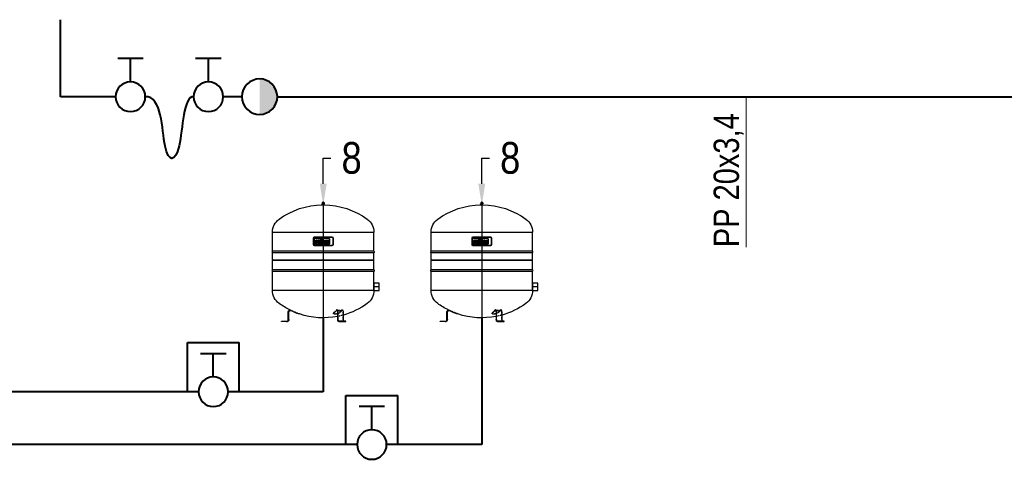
# Model space of a CAD drawing. Header units: centimetres. Extents: x 1912 to 37354, y 4932 to 6633.
# Tile 232 of 236: x 35101 to 35566, y 5539 to 5747. Entities that reach past the tile are written whole.
import ezdxf
from ezdxf import colors
from ezdxf.entities.mleader import LeaderData, LeaderLine
from ezdxf.enums import TextEntityAlignment as Align
from ezdxf.lldxf.tags import DXFTag
from ezdxf.math import Vec2, Vec3

# ---------------------------------------------------------------- set-up
doc = ezdxf.new("R2010")
doc.units = ezdxf.units.CM
doc.linetypes.add('HIDDEN', pattern=[0.375, 0.25, -0.125])
for name, color, linetype, lineweight in [('2DH_OBJ_reflexgr', 252, 'Continuous', 25), ('CP_LOGO', 7, 'Continuous', 35), ('IS_Ciepła_woda', 1, 'DASHDOT', 40), ('IS_Opis', 250, 'Continuous', 9), ('IS_Powrót', 5, 'DASH', 40), ('IS_Zimna_woda', 5, 'SOLID', 40)]:
    doc.layers.add(name, color=color, linetype=linetype, lineweight=lineweight)
doc.layers.add('CP_AXIS', color=143, linetype='DASHDOT')
doc.layers.add('cp_hidde', color=203, linetype='HIDDEN')
doc.styles.add('CP_ATTR', font='arial.ttf')
doc.styles.add('styl1', font='ARIALN.TTF')
tags = doc.linetypes.add('DASH', pattern=[15, 10, -5]).pattern_tags.tags
tags[6:7] = [DXFTag(74, 4), DXFTag(75, 0), DXFTag(340, '0'), DXFTag(46, 0.0), DXFTag(50, 0.0), DXFTag(44, 0.0), DXFTag(45, 0.0)]
tags[4:5] = [DXFTag(74, 4), DXFTag(75, 0), DXFTag(340, '0'), DXFTag(46, 0.0), DXFTag(50, 0.0), DXFTag(44, 0.0), DXFTag(45, 0.0)]
tags = doc.linetypes.add('DASHDOT', pattern=[25.4, 12.7, -6.35, 0, -6.35]).pattern_tags.tags
tags[10:11] = [DXFTag(74, 4), DXFTag(75, 0), DXFTag(340, '0'), DXFTag(46, 1.0), DXFTag(50, 0.0), DXFTag(44, 0.0), DXFTag(45, 0.0)]
tags[8:9] = [DXFTag(74, 4), DXFTag(75, 0), DXFTag(340, '0'), DXFTag(46, 1.0), DXFTag(50, 0.0), DXFTag(44, 0.0), DXFTag(45, 0.0)]
tags[6:7] = [DXFTag(74, 4), DXFTag(75, 0), DXFTag(340, '0'), DXFTag(46, 1.0), DXFTag(50, 0.0), DXFTag(44, 0.0), DXFTag(45, 0.0)]
tags[4:5] = [DXFTag(74, 4), DXFTag(75, 0), DXFTag(340, '0'), DXFTag(46, 1.0), DXFTag(50, 0.0), DXFTag(44, 0.0), DXFTag(45, 0.0)]
tags = doc.linetypes.add('SOLID', pattern=[10, 10, 0]).pattern_tags.tags
tags[6:7] = [DXFTag(74, 4), DXFTag(75, 0), DXFTag(340, '0'), DXFTag(46, 0.0), DXFTag(50, 0.0), DXFTag(44, 0.0), DXFTag(45, 0.0)]
tags[4:5] = [DXFTag(74, 4), DXFTag(75, 0), DXFTag(340, '0'), DXFTag(46, 0.0), DXFTag(50, 0.0), DXFTag(44, 0.0), DXFTag(45, 0.0)]

# ---------------------------------------------------------------- blocks, each defined once
blk = doc.blocks.new('Zaworek')
at = {"layer": 'IS_Zimna_woda', "color": 18, "true_color": 0x000000}
for p, q in [((5.15, 1.72), (5.15, -1.72)), ((2, 0), (5.15, 0))]:
    blk.add_line(p, q, dxfattribs=at)
blk.add_circle((0, 0), 2, dxfattribs=at)
blk = doc.blocks.new('pdrfx_dm_480_1')
at = {"extrusion": (0, 1, 0)}
for p, q in [((-4.5, 562.5), (-4.8, 557.3)), ((4.5, 562.5), (-4.5, 562.5)), ((3.4, 563.9), (-3.4, 563.9)), ((1.6, 565), (-1.6, 565)), ((4.5, 562.5), (4.8, 557.3)), ((5.5, 557.3), (-5.5, 557.3)), ((-5.5, 555.8), (-5.5, 557.3)), ((5.5, 555.8), (-5.5, 555.8)), ((-5, 554.5), (-5, 555.8)), ((5, 554.5), (-5, 554.5)), ((-5, 554.5), (-5, 554.5)), ((-4, 553), (-4, 554.5)), ((4, 553), (4, 554.5)), ((5, 554.5), (5, 555.8)), ((5, 554.5), (5, 554.5)), ((5.5, 555.8), (5.5, 557.3)), ((-240, 334), (-240, 423.2)), ((-240, 423), (240, 423)), ((240, 334), (240, 423.2)), ((240, 334), (-240, 334)), ((240, 326), (-240, 326)), ((-240, 293), (-240, 326)), ((-240, 293), (240, 293)), ((-237, 290), (-240, 293)), ((240, 290), (-240, 290)), ((-240, 246), (-240, 290)), ((237, 290), (240, 293)), ((240, 293), (240, 326)), ((240, 246), (240, 290)), ((240, 246), (-240, 246)), ((240, 238), (-240, 238)), ((-240, 147.8), (-240, 238)), ((240, 147.8), (240, 238)), ((240, 148), (-240, 148)), ((-152.5, 52.8), (-152.5, 52.8)), ((-152.5, 52.8), (-152.5, 52.8)), ((63.2, 52.8), (63.3, 52.8)), ((63.3, 52.8), (63.3, 52.8)), ((-197.5, 2), (-173.3, 2)), ((-197.5, 0), (-197.5, 2)), ((-172.5, 0), (-197.5, 0)), ((-165.3, 10), (-165.3, 45.7)), ((-163.2, 10), (-163.2, 45.7)), ((-162.5, 10), (-162.5, 45.7)), ((-113, 35.5), (-112.7, 36.4)), ((48.7, 38.4), (48.6, 39)), ((68.6, 45.7), (68.6, 10)), ((69.6, 10), (69.6, 45.7)), ((106.2, 2), (73.7, 2)), ((73.7, 0), (106.2, 0)), ((95.6, 10), (95.6, 45.7)), ((106.2, 0), (106.2, 2))]:
    blk.add_line(p, q, dxfattribs=at)
for points in [[(56.5, 35.5), (56.2, 35.5), (55.9, 35.5), (55.6, 35.5), (55.3, 35.5), (55, 35.5), (54.7, 35.6), (54.4, 35.6), (54.1, 35.6), (53.8, 35.6), (53.5, 35.7), (53.3, 35.7), (53, 35.8), (52.8, 35.8), (52.5, 35.9), (52.3, 35.9), (52, 36), (51.8, 36), (51.6, 36.1), (51.4, 36.2), (51.2, 36.2), (51, 36.3), (50.8, 36.4), (50.6, 36.4), (50.4, 36.5), (50.3, 36.6), (50.1, 36.7), (50, 36.8), (49.8, 36.9), (49.7, 37), (49.6, 37.1), (49.4, 37.2), (49.3, 37.3), (49.2, 37.4), (49.1, 37.5), (49.1, 37.6), (49, 37.7), (48.9, 37.8), (48.9, 37.9), (48.8, 38), (48.8, 38.2), (48.7, 38.3), (48.7, 38.4), (48.7, 38.5), (48.7, 38.7), (48.7, 38.8), (48.7, 38.9), (48.7, 39), (48.8, 39.2), (48.8, 39.3), (48.9, 39.4), (48.9, 39.6), (49, 39.7), (49.1, 39.8), (49.1, 40), (49.2, 40.1), (49.3, 40.2), (49.4, 40.4), (49.6, 40.5), (49.7, 40.6), (49.8, 40.8), (50, 40.9), (50.1, 41), (50.3, 41.2), (50.4, 41.3)], [(68.6, 37.6), (68.3, 37.5), (68, 37.3), (67.6, 37.2), (67.3, 37.1), (66.9, 37), (66.6, 37), (66.2, 36.9), (65.9, 36.8), (65.5, 36.7), (65.2, 36.6), (64.8, 36.5), (64.5, 36.4), (64.1, 36.4), (63.7, 36.3), (63.4, 36.2), (63, 36.1), (62.7, 36.1), (62.3, 36), (62, 36), (61.6, 35.9), (61.2, 35.9), (60.9, 35.8), (60.5, 35.8), (60.2, 35.7), (59.8, 35.7), (59.5, 35.6), (59.1, 35.6), (58.8, 35.6), (58.5, 35.6), (58.1, 35.5), (57.8, 35.5), (57.5, 35.5), (57.1, 35.5), (56.8, 35.5), (56.5, 35.5)], [(73.7, 0), (73.6, 0), (73.5, 0), (73.5, 0), (73.4, 0), (73.4, 0), (73.3, 0), (73.2, 0), (73.2, 0), (73.1, 0.1), (73.1, 0.1), (73, 0.1), (72.9, 0.1), (72.9, 0.1), (72.8, 0.1), (72.7, 0.2), (72.7, 0.2), (72.6, 0.2), (72.6, 0.2), (72.5, 0.3), (72.4, 0.3), (72.4, 0.3), (72.3, 0.4), (72.3, 0.4), (72.2, 0.4), (72.1, 0.5), (72.1, 0.5), (72, 0.5), (72, 0.6), (71.9, 0.6), (71.9, 0.7), (71.8, 0.7), (71.7, 0.8), (71.7, 0.8), (71.6, 0.8), (71.6, 0.9), (71.5, 0.9), (71.5, 1), (71.4, 1.1), (71.4, 1.1), (71.3, 1.2), (71.3, 1.2), (71.2, 1.3), (71.1, 1.3), (71.1, 1.4), (71, 1.5), (71, 1.5), (70.9, 1.6), (70.9, 1.7), (70.8, 1.7), (70.8, 1.8), (70.7, 1.9), (70.7, 2), (70.6, 2), (70.6, 2.1), (70.5, 2.3), (70.4, 2.4), (70.3, 2.6), (70.2, 2.8), (70.1, 2.9), (70.1, 3), (70, 3.1), (70, 3.2), (69.9, 3.3), (69.9, 3.4), (69.9, 3.4), (69.8, 3.5), (69.8, 3.6), (69.7, 3.7), (69.7, 3.8), (69.7, 3.9), (69.6, 4), (69.6, 4.1), (69.6, 4.2), (69.5, 4.3), (69.5, 4.4), (69.4, 4.6), (69.3, 4.9), (69.3, 5.1), (69.2, 5.3), (69.2, 5.5), (69.1, 5.7), (69.1, 5.9), (69, 6.2), (69, 6.3), (69, 6.4), (69, 6.5), (68.9, 6.6), (68.9, 6.7), (68.9, 6.8), (68.9, 7), (68.9, 7.1), (68.8, 7.2), (68.8, 7.3), (68.8, 7.6), (68.8, 7.8), (68.7, 8), (68.7, 8.3), (68.7, 8.5), (68.7, 8.8), (68.7, 9), (68.6, 9.3), (68.6, 9.5), (68.6, 9.6), (68.6, 9.8), (68.6, 9.9), (68.6, 10)], [(69.6, 10), (69.6, 9.9), (69.6, 9.8), (69.6, 9.7), (69.6, 9.6), (69.7, 9.4), (69.7, 9.2), (69.7, 9), (69.7, 8.8), (69.7, 8.6), (69.7, 8.4), (69.7, 8.2), (69.8, 8), (69.8, 7.8), (69.8, 7.8), (69.8, 7.7), (69.8, 7.6), (69.8, 7.5), (69.9, 7.4), (69.9, 7.3), (69.9, 7.2), (69.9, 7.1), (69.9, 7), (69.9, 6.9), (70, 6.8), (70, 6.6), (70.1, 6.4), (70.1, 6.2), (70.2, 6.1), (70.2, 5.9), (70.3, 5.7), (70.3, 5.5), (70.3, 5.5), (70.4, 5.4), (70.4, 5.3), (70.4, 5.2), (70.5, 5.1), (70.5, 5.1), (70.5, 5), (70.6, 4.9), (70.6, 4.8), (70.6, 4.8), (70.7, 4.7), (70.7, 4.6), (70.7, 4.5), (70.8, 4.5), (70.8, 4.4), (70.8, 4.3), (70.9, 4.2), (71, 4.1), (71, 3.9), (71.1, 3.8), (71.2, 3.7), (71.2, 3.6), (71.3, 3.6), (71.3, 3.5), (71.3, 3.5), (71.4, 3.4), (71.4, 3.3), (71.5, 3.3), (71.5, 3.2), (71.6, 3.2), (71.6, 3.1), (71.6, 3.1), (71.7, 3), (71.7, 3), (71.8, 2.9), (71.8, 2.9), (71.9, 2.8), (71.9, 2.8), (72, 2.8), (72, 2.7), (72, 2.7), (72.1, 2.6), (72.1, 2.6), (72.2, 2.6), (72.2, 2.5), (72.3, 2.5), (72.3, 2.5), (72.3, 2.4), (72.4, 2.4), (72.4, 2.4), (72.5, 2.3), (72.5, 2.3), (72.6, 2.3), (72.6, 2.3), (72.7, 2.2), (72.7, 2.2), (72.8, 2.2), (72.8, 2.2), (72.9, 2.2), (72.9, 2.1), (73, 2.1), (73, 2.1), (73.1, 2.1), (73.1, 2.1), (73.2, 2.1), (73.2, 2), (73.3, 2), (73.3, 2), (73.4, 2), (73.4, 2), (73.5, 2), (73.5, 2), (73.6, 2), (73.6, 2), (73.7, 2)], [(99.6, 2), (99.6, 2), (99.5, 2), (99.5, 2), (99.5, 2), (99.4, 2), (99.4, 2), (99.3, 2), (99.3, 2), (99.2, 2), (99.2, 2.1), (99.1, 2.1), (99.1, 2.1), (99, 2.1), (99, 2.1), (98.9, 2.1), (98.9, 2.2), (98.8, 2.2), (98.8, 2.2), (98.7, 2.2), (98.7, 2.2), (98.6, 2.3), (98.6, 2.3), (98.5, 2.3), (98.5, 2.3), (98.4, 2.4), (98.4, 2.4), (98.3, 2.4), (98.3, 2.5), (98.2, 2.5), (98.2, 2.5), (98.1, 2.6), (98.1, 2.6), (98.1, 2.6), (98, 2.7), (98, 2.7), (97.9, 2.8), (97.9, 2.8), (97.8, 2.8), (97.8, 2.9), (97.8, 2.9), (97.7, 3), (97.7, 3), (97.6, 3.1), (97.6, 3.1), (97.5, 3.2), (97.5, 3.2), (97.5, 3.3), (97.4, 3.3), (97.4, 3.4), (97.3, 3.5), (97.3, 3.5), (97.2, 3.6), (97.2, 3.6), (97.2, 3.7), (97.1, 3.8), (97, 3.9), (96.9, 4.1), (96.9, 4.2), (96.8, 4.3), (96.8, 4.4), (96.7, 4.5), (96.7, 4.5), (96.7, 4.6), (96.6, 4.7), (96.6, 4.8), (96.6, 4.8), (96.5, 4.9), (96.5, 5), (96.5, 5.1), (96.4, 5.1), (96.4, 5.2), (96.4, 5.3), (96.4, 5.4), (96.3, 5.5), (96.3, 5.5), (96.2, 5.7), (96.2, 5.9), (96.1, 6.1), (96.1, 6.2), (96, 6.4), (96, 6.6), (96, 6.8), (95.9, 6.9), (95.9, 7), (95.9, 7.1), (95.9, 7.2), (95.9, 7.3), (95.8, 7.4), (95.8, 7.5), (95.8, 7.6), (95.8, 7.7), (95.8, 7.8), (95.8, 7.8), (95.7, 8), (95.7, 8.2), (95.7, 8.4), (95.7, 8.6), (95.7, 8.8), (95.7, 9), (95.6, 9.2), (95.6, 9.4), (95.6, 9.6), (95.6, 9.7), (95.6, 9.8), (95.6, 9.9), (95.6, 10)]]:
    blk.add_lwpolyline(points)
at = {"extrusion": (0, 0, -1)}
for centre, radius, start, end in [((0, 560.2), 5.07, 27.1792, 44.7024), ((3.4, 563.6), 0.3, 45.5192, 90), ((0.1, 562.9), 2.59, 21.1031, 52.2226), ((1.6, 564.8), 0.2, 56.5397, 90), ((-1.6, 564.8), 0.2, 90, 123.4603), ((-0.1, 562.9), 2.59, 127.7774, 158.8969), ((-3.4, 563.6), 0.3, 90, 134.4808), ((0, 560.2), 5.07, 135.2976, 152.8208), ((0, 199), 354, 53.9005, 89.3526), ((0, 199), 354, 90.6474, 126.0995), ((163.5, 423.2), 76.5, 0, 53.9005), ((-163.5, 423.2), 76.5, 126.0995, 180), ((235.6, 330), 5.5, 330.5996, 29.4004), ((242.5, 334.1), 2.5, 182.0477, 213.7612), ((242.5, 325.9), 2.5, 146.2388, 177.9523), ((-242.5, 334.1), 2.5, 326.2388, 357.9523), ((-242.5, 325.9), 2.5, 2.0477, 33.7612), ((-235.6, 330), 5.5, 150.5996, 209.4004), ((235.6, 242), 5.5, 330.5996, 29.4004), ((242.5, 246.1), 2.5, 182.0477, 213.7612), ((242.5, 237.9), 2.5, 146.2388, 177.9523), ((-242.5, 246.1), 2.5, 326.2388, 357.9523), ((-242.5, 237.9), 2.5, 2.0477, 33.7612), ((-235.6, 242), 5.5, 150.5996, 209.4004), ((163.5, 147.8), 76.5, 306.0995, 360), ((-163.5, 147.8), 76.5, 180, 233.9005), ((0, 372), 354, 296.4888, 306.0995), ((155.5, 45.7), 9.76, 0, 75.812), ((155.5, 45.7), 7.75, 360, 112.7155), ((23.6, 305), 283.9, 288.3481, 297.0652), ((0, 372), 354, 233.9005, 254.3289), ((172.5, 10), 10, 180, 270), ((0, 372), 354, 258.8205, 288.5616)]:
    blk.add_arc(centre, radius, start, end, dxfattribs=at)
for centre, radius, start, end in [((-155.5, 45.7), 7, 67.2845, 180), ((-23.6, 305), 283.2, 242.9348, 248.6152), ((-173.3, 10), 8.02, 269.8391, 359.8497), ((-173.3, 10), 10, 269.8398, 359.8532), ((-245, -260.2), 323.9, 65.946, 68.6078)]:
    blk.add_arc(centre, radius, start, end)
blk.add_ellipse((-1.2, 305), major_axis=(0, -283.2), ratio=0.5, start_param=-0.472377, end_param=-0.373235, dxfattribs=at)
for centre, major_axis, end_param in [((64.8, 45.7), (0, 7.75), 0.396461), ((64.8, 45.7), (0, 9.76), -0.196045), ((90.7, 45.7), (0, 9.76), -0.196045)]:
    blk.add_ellipse(centre, major_axis=major_axis, ratio=0.5, start_param=-1.570796, end_param=end_param)
at = {"layer": 'cp_hidde', "extrusion": (0, 1, 0)}
for p, q in [((62.9, 54.7), (62.8, 54.7)), ((62.8, 54.6), (62.8, 54.7)), ((88.8, 54.6), (88.8, 54.7)), ((88.9, 54.7), (88.8, 54.7)), ((89.2, 52.8), (89.2, 52.8)), ((89.2, 52.8), (89.2, 52.8)), ((-191, 0), (-191, 2)), ((-179, 0), (-179, 2)), ((48.6, 39), (48.4, 40.3)), ((86.5, 0), (86.5, 2)), ((94.6, 10), (94.6, 45.7)), ((98.5, 0), (98.5, 2))]:
    blk.add_line(p, q, dxfattribs=at)
at = {"layer": 'cp_hidde'}
for points in [[(50.1, 43.2), (50, 43.1), (49.8, 43), (49.6, 42.8), (49.5, 42.7), (49.4, 42.5), (49.2, 42.4), (49.1, 42.3), (49, 42.1), (48.9, 42), (48.8, 41.9), (48.7, 41.7), (48.7, 41.6), (48.6, 41.5), (48.5, 41.3), (48.5, 41.2), (48.4, 41.1), (48.4, 40.9), (48.4, 40.8), (48.4, 40.7), (48.4, 40.6), (48.4, 40.4), (48.4, 40.3), (48.4, 40.2), (48.4, 40.1), (48.5, 40), (48.5, 39.8), (48.6, 39.7), (48.7, 39.6), (48.7, 39.5), (48.8, 39.4), (48.9, 39.3), (49, 39.2), (49.1, 39.1), (49.2, 39), (49.4, 38.9), (49.5, 38.8), (49.6, 38.7), (49.8, 38.6), (50, 38.5), (50.1, 38.4), (50.3, 38.3), (50.5, 38.3), (50.7, 38.2), (50.9, 38.1), (51.1, 38.1), (51.3, 38), (51.5, 37.9), (51.7, 37.9), (52, 37.8), (52.2, 37.8), (52.5, 37.7), (52.7, 37.7), (53, 37.6), (53.2, 37.6), (53.5, 37.5), (53.8, 37.5), (54.1, 37.5), (54.3, 37.5), (54.6, 37.4), (54.9, 37.4), (55.2, 37.4), (55.6, 37.4), (55.9, 37.4), (56.2, 37.4)], [(94.6, 10), (94.6, 9.9), (94.6, 9.8), (94.6, 9.6), (94.6, 9.5), (94.6, 9.3), (94.6, 9), (94.7, 8.8), (94.7, 8.5), (94.7, 8.3), (94.7, 8), (94.7, 7.8), (94.8, 7.6), (94.8, 7.3), (94.8, 7.2), (94.8, 7.1), (94.9, 7), (94.9, 6.8), (94.9, 6.7), (94.9, 6.6), (94.9, 6.5), (95, 6.4), (95, 6.3), (95, 6.2), (95, 5.9), (95.1, 5.7), (95.1, 5.5), (95.2, 5.3), (95.3, 5.1), (95.3, 4.9), (95.4, 4.6), (95.5, 4.4), (95.5, 4.3), (95.5, 4.2), (95.6, 4.1), (95.6, 4), (95.7, 3.9), (95.7, 3.8), (95.7, 3.7), (95.8, 3.6), (95.8, 3.5), (95.8, 3.4), (95.9, 3.4), (95.9, 3.3), (96, 3.2), (96, 3.1), (96.1, 3), (96.1, 2.9), (96.2, 2.8), (96.3, 2.6), (96.4, 2.4), (96.5, 2.3), (96.5, 2.1), (96.6, 2), (96.6, 2), (96.7, 1.9), (96.8, 1.8), (96.8, 1.7), (96.9, 1.7), (96.9, 1.6), (97, 1.5), (97, 1.5), (97.1, 1.4), (97.1, 1.3), (97.2, 1.3), (97.2, 1.2), (97.3, 1.2), (97.3, 1.1), (97.4, 1.1), (97.5, 1), (97.5, 0.9), (97.6, 0.9), (97.6, 0.8), (97.7, 0.8), (97.7, 0.8), (97.8, 0.7), (97.8, 0.7), (97.9, 0.6), (97.9, 0.6), (98, 0.5), (98.1, 0.5), (98.1, 0.5), (98.2, 0.4), (98.2, 0.4), (98.3, 0.4), (98.4, 0.3), (98.4, 0.3), (98.5, 0.3), (98.5, 0.2), (98.6, 0.2), (98.7, 0.2), (98.7, 0.2), (98.8, 0.1), (98.9, 0.1), (98.9, 0.1), (99, 0.1), (99, 0.1), (99.1, 0.1), (99.2, 0), (99.2, 0), (99.3, 0), (99.3, 0), (99.4, 0), (99.5, 0), (99.5, 0), (99.6, 0), (99.6, 0)]]:
    blk.add_lwpolyline(points, dxfattribs=at)
at = {"layer": 'cp_hidde', "extrusion": (0, 0, -1)}
for centre, start, end in [((0, 199), 89.3526, 90.6474), ((0, 372), 288.5616, 296.4888), ((0, 372), 254.3289, 258.8205)]:
    blk.add_arc(centre, 354, start, end, dxfattribs=at)
at = {"layer": 'cp_hidde'}
for centre, radius, start, end in [((77.7, 163.6), 108.9, 263.3027, 276.6973), ((77.7, 163.6), 110.9, 263.3919, 276.6081), ((55.8, 75.6), 38.2, 270.5355, 302.0462), ((60.9, 63.7), 27.2, 286.5781, 304.8378)]:
    blk.add_arc(centre, radius, start, end, dxfattribs=at)
at = {"layer": 'cp_hidde', "extrusion": (0, 0, -1)}
for centre, major_axis, end_param in [((-1.2, 305), (0, -281.1), -0.373615), ((24.8, 305), (0, -281.1), -0.373615), ((24.8, 305), (0, -283.2), -0.373235)]:
    blk.add_ellipse(centre, major_axis=major_axis, ratio=0.5, start_param=-0.472377, end_param=end_param, dxfattribs=at)
at = {"layer": 'cp_hidde'}
for centre, major_axis, start_param in [((64.8, 45.7), (0, 9.76), -0.196045), ((90.7, 45.7), (0, 9.76), -0.196045), ((90.7, 45.7), (0, 7.75), -1.570796)]:
    blk.add_ellipse(centre, major_axis=major_axis, ratio=0.5, start_param=start_param, end_param=0.396461, dxfattribs=at)
blk = doc.blocks.new('pdrfx_logo01')
at = {"layer": 'CP_LOGO', "color": 83, "extrusion": (0, 1, 0)}
for p, q in [((41.3, 0), (-41.3, 0)), ((-46.3, -5), (-46.3, -34.5)), ((-41.3, -39.5), (41.3, -39.5)), ((46.3, -34.5), (46.3, -5))]:
    blk.add_line(p, q, dxfattribs=at)
at = {"layer": 'CP_LOGO', "extrusion": (0, 1, 0)}
for p, q in [((-43.2, -7.6), (-43.2, -31.7)), ((26.8, -4.8), (-40.4, -4.8)), ((-40.4, -34.5), (26.8, -34.5)), ((-36.7, -29.3), (-36.7, -18.9)), ((-36.7, -29.3), (-36.7, -29.3)), ((-33.4, -29.3), (-36.7, -29.3)), ((-33.4, -19.7), (-33.4, -29.3)), ((-33.4, -29.3), (-33.4, -29.3)), ((-32, -14.2), (-29.6, -14.2)), ((-29.6, -17.3), (-31.2, -17.3)), ((-29.6, -14.2), (-29.6, -17.3)), ((-29.6, -14.2), (-29.6, -14.2)), ((-28.5, -23.7), (-28.5, -19.9)), ((-25.2, -19.8), (-25.2, -20.6)), ((-25.2, -20.6), (-20.5, -20.6)), ((-25.2, -23), (-25.2, -23.7)), ((-17.2, -23), (-25.2, -23)), ((-23.4, -14.2), (-22.3, -14.2)), ((-22.6, -16.9), (-23.1, -16.9)), ((-17.9, -29.3), (-22.9, -29.3)), ((-22.4, -26.4), (-17.9, -26.4)), ((-20.5, -20.6), (-20.5, -19.8)), ((-17.9, -26.4), (-17.9, -29.3)), ((-17.2, -20), (-17.2, -23)), ((-16.5, -14.2), (-14.5, -14.2)), ((-16.5, -17.1), (-16.5, -14.2)), ((-14.5, -17.1), (-16.5, -17.1)), ((-14.5, -14.2), (-14.5, -12)), ((-14.5, -29.3), (-14.5, -17.1)), ((-11.2, -29.3), (-14.5, -29.3)), ((-11.2, -12.6), (-11.2, -14.2)), ((-11.2, -14.2), (-8.7, -14.2)), ((-8.7, -17.1), (-11.2, -17.1)), ((-11.2, -17.1), (-11.2, -29.3)), ((-10.7, -8.3), (-8.4, -8.3)), ((-8.4, -11.3), (-10, -11.3)), ((-8.7, -14.2), (-8.7, -17.1)), ((-8.4, -8.3), (-8.4, -11.3)), ((-6.7, -8.3), (-3.4, -8.3)), ((-6.7, -29.3), (-6.7, -8.3)), ((-3.4, -29.3), (-6.7, -29.3)), ((-3.4, -8.3), (-3.4, -29.3)), ((-3.4, -29.3), (-3.4, -29.3)), ((-1.2, -23.7), (-1.2, -19.9)), ((2.1, -19.8), (2.1, -20.6)), ((2.1, -20.6), (6.8, -20.6)), ((2.1, -23), (2.1, -23.7)), ((10.1, -23), (2.1, -23)), ((3.9, -14.2), (5, -14.2)), ((4.7, -16.9), (4.2, -16.9)), ((9.3, -29.3), (4.4, -29.3)), ((4.9, -26.4), (9.3, -26.4)), ((6.8, -20.6), (6.8, -19.8)), ((9.3, -26.4), (9.3, -29.3)), ((10.1, -20), (10.1, -23)), ((11.6, -14.2), (14.9, -14.2)), ((11.6, -17.2), (11.6, -14.2)), ((11.7, -29.3), (11.7, -26.5)), ((14.9, -29.3), (11.7, -29.3)), ((14.9, -14.2), (14.9, -17.4)), ((14.9, -26.4), (14.9, -29.3)), ((17, -20.1), (17.5, -20.1)), ((17.8, -23.4), (17, -23.4)), ((19.6, -14.2), (22.9, -14.2)), ((19.6, -17.4), (19.6, -14.2)), ((19.7, -29.3), (19.7, -26)), ((23, -29.3), (19.7, -29.3)), ((22.9, -14.2), (22.9, -17.2)), ((23, -26.5), (23, -29.3)), ((29.6, -31.7), (29.6, -7.6))]:
    blk.add_line(p, q, dxfattribs=at)
at = {"layer": 'CP_LOGO', "color": 83}
for centre, start, end in [((41.3, -5), 0, 90), ((-41.3, -5), 90, 180), ((-41.3, -34.5), 180, 270), ((41.3, -34.5), 270, 0)]:
    blk.add_arc(centre, 5, start, end, dxfattribs=at)
at = {"layer": 'CP_LOGO'}
for centre, radius, start, end in [((-40.4, -7.6), 2.8, 90, 180), ((-40.4, -31.7), 2.8, 180, 270), ((-30.6, -19.1), 6.04, 147.2606, 178.2377), ((-32.6, -18.2), 3.91, 106.1174, 143.376), ((-31.9, -20.3), 6.08, 90.0504, 106.2962), ((-30.3, -19.5), 3.13, 158.9942, 176.3238), ((-28.6, -19.7), 4.79, 175.9324, 180.1077), ((-31.6, -19), 1.71, 127.2952, 158.5076), ((-31.4, -19.4), 2.11, 97.3746, 125.2227), ((-31.2, -20.8), 3.51, 90.0884, 98.1112), ((-20, -20), 8.47, 165.5184, 179.4136), ((-20.3, -23.5), 8.16, 181.0116, 192.2061), ((-23.6, -24.4), 4.78, 190.4306, 253.2549), ((-23.5, -19), 4.85, 88.4512, 165.8928), ((-20.1, -19.7), 5.06, 167.5936, 180.6121), ((-22.4, -23.8), 2.8, 178.2273, 223.4425), ((-22.2, -19.3), 2.94, 147.7135, 166.8659), ((-22.8, -21.8), 7.52, 253.484, 269.5372), ((-23.2, -18.8), 1.87, 87.6671, 146.1721), ((-22.5, -23.4), 3, 230.0119, 271.6328), ((-22.5, -18.8), 1.87, 33.8279, 92.3329), ((-22.1, -18.9), 4.73, 12.9414, 92.7147), ((-23.4, -19.3), 2.94, 13.1341, 32.2865), ((-25.5, -19.7), 5.06, 359.3879, 12.4064), ((-25.4, -19.9), 8.25, 359.5366, 14.6945), ((-9.6, -12.3), 4.84, 144.3624, 176.3354), ((-11.2, -11.4), 3.03, 115.5569, 140.1513), ((-10.6, -12.9), 4.64, 90.4804, 114.1156), ((-9.4, -12.6), 1.84, 158.0272, 180.9979), ((-10.2, -12.3), 0.954, 105.8352, 156.9141), ((-10, -13), 1.77, 90.0729, 106.1126), ((7.3, -20), 8.47, 165.5184, 179.4136), ((7, -23.5), 8.16, 181.0116, 192.2061), ((3.7, -24.4), 4.78, 190.4306, 253.2549), ((3.8, -19), 4.85, 88.4512, 165.8928), ((7.2, -19.7), 5.06, 167.5936, 180.6121), ((4.9, -23.8), 2.8, 178.2273, 223.4425), ((5.1, -19.3), 2.94, 147.7135, 166.8659), ((4.5, -21.8), 7.52, 253.484, 269.5372), ((4.1, -18.8), 1.87, 87.6671, 146.1721), ((4.8, -23.4), 3, 230.0119, 271.6328), ((4.8, -18.8), 1.87, 33.8279, 92.3329), ((5.2, -18.9), 4.73, 12.9414, 92.7147), ((3.8, -19.3), 2.94, 13.1341, 32.2865), ((1.8, -19.7), 5.06, 359.3879, 12.4064), ((1.8, -19.9), 8.25, 359.5366, 14.6945), ((18.8, -17.1), 7.23, 180.4442, 200.5984), ((19.1, -26.5), 7.42, 159.7413, 179.7796), ((16.4, -18.1), 4.61, 200.4138, 233.8136), ((16.7, -25.6), 4.92, 128.2568, 159.4117), ((19.7, -17.3), 4.84, 181.4593, 192.5475), ((19.3, -26.3), 4.37, 159.5786, 181.0788), ((17.4, -17.8), 2.5, 191.3737, 222.1732), ((17, -25.4), 1.92, 91.9805, 160.9879), ((16.9, -18.2), 1.9, 225.7959, 271.9253), ((17.6, -18.2), 1.9, 268.0747, 314.2041), ((17.7, -25.3), 1.82, 29.0147, 86.8568), ((17.1, -17.8), 2.5, 317.8268, 348.6263), ((16, -26.1), 3.7, 2.1152, 28.2265), ((14.8, -17.3), 4.84, 347.4525, 358.5407), ((18.1, -18.1), 4.61, 306.1864, 339.5862), ((17.8, -25.6), 4.92, 20.5883, 51.7432), ((11.3, -27.6), 11.7, 5.3251, 18.3885), ((15.7, -17.1), 7.23, 339.4016, 359.5558), ((26.8, -7.6), 2.8, 0, 90), ((26.8, -31.7), 2.8, 270, 0)]:
    blk.add_arc(centre, radius, start, end, dxfattribs=at)
blk = doc.blocks.new('Phpa_rfxng_80_grau_nhn771')
for p, q in [((26.5, 18.18), (24, 18.18)), ((24, 18.18), (24, 14.81)), ((24, 14.81), (26.5, 14.81)), ((26.5, 14.81), (26.5, 18.18))]:
    blk.add_line(p, q)
at = {"layer": 'CP_AXIS'}
for p, q in [((0, 56.5), (0, 0)), ((26.5, 16.5), (24, 16.5))]:
    blk.add_line(p, q, dxfattribs=at)
at = {"xscale": 0.1, "yscale": 0.1, "zscale": 0.1}
for name, p in [('pdrfx_dm_480_1', (0, 0)), ('pdrfx_logo01', (0, 40))]:
    blk.add_blockref(name, p, dxfattribs=at)
at = {"linetype": 'ByBlock', "style": 'CP_ATTR', "flags": 9}
for tag in ['NAME', 'NUMBER', 'GROUP', 'ORDER-NO', 'PRODUCER', 'OTHER', 'TEXT_01', 'TEXT_02', 'TEXT_03', 'TEXT_04', 'TEXT_05', 'TEXT_06', 'TEXT_07', 'TEXT_08', 'TEXT_09', 'TEXT_10', 'TEXT_11', 'TEXT_12', 'TEXT_13', 'TEXT_14', 'TEXT_15', 'TEXT_16', 'TEXT_17', 'TEXT_18', 'TEXT_19', 'TEXT_20', 'TEXT_21', 'TEXT_22', 'TEXT_23', 'TEXT_24', 'TEXT_25', 'TEXT_26', 'TEXT_27', 'TEXT_28', 'TEXT_29', 'TEXT_30', 'TEXT_31', 'TEXT_32', 'TEXT_33', 'TEXT_34', 'TEXT_35', 'TEXT_36', 'TEXT_37', 'TEXT_38', 'TEXT_39', 'TEXT_40']:
    blk.add_attdef(tag, text='', height=0.00005, dxfattribs=at).set_placement((-0.02, -0.02), align=Align.MIDDLE_LEFT)
blk = doc.blocks.new('ZB naczynie')
at = {"layer": 'IS_Ciepła_woda', "color": 18, "true_color": 0x000000}
for p, q in [((32669.51, 72926.76), (32669.51, 72940.07)), ((32669.51, 72940.07), (32683.51, 72940.07)), ((32683.51, 72926.76), (32683.51, 72940.07))]:
    blk.add_line(p, q, dxfattribs=at)
at = {"layer": 'IS_Zimna_woda', "xscale": -2.000000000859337, "yscale": 2.000000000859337, "zscale": 2.000000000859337, "rotation": 270}
blk.add_blockref('Zaworek', (32676.51, 72926.76), dxfattribs=at)
blk = doc.blocks.new('zawórzwrotny11')
at = {"layer": 'IS_Zimna_woda', "true_color": 0x000000}
h = blk.add_hatch(color=18, dxfattribs=at)
edge = h.paths.add_edge_path()
edge.add_arc((0, 0), 8.39, -899.9318, -719.9318, ccw=False)
edge.add_line((-8.39, -0.01), (8.39, 0.01))
at = {"layer": 'IS_Zimna_woda', "color": 18, "true_color": 0x000000}
for start, end in [(0.0682, 180.0682), (180.0682, 0.0682)]:
    blk.add_arc((0, 0), 8.39, start, end, dxfattribs=at)

msp = doc.modelspace()

# ---------------------------------------------------------------- linework, layer by layer
at = {"layer": 'IS_Opis'}
msp.add_line((35444.3, 5710.33), (35444.3, 5639.05), dxfattribs=at)
at = {"layer": 'IS_Powrót'}
for p, q in [((35120.06, 5710.33), (35120.06, 5746.8)), ((35146.09, 5710.33), (35120.06, 5710.33)), ((35244.31, 5605.63), (35244.31, 5570.63)), ((35319.31, 5605.63), (35319.31, 5545.63)), ((35185.31, 5570.63), (35070.06, 5570.63)), ((35244.31, 5570.63), (35199.31, 5570.63)), ((35260.31, 5545.63), (35045.06, 5545.63)), ((35319.31, 5545.63), (35274.31, 5545.63))]:
    msp.add_line(p, q, dxfattribs=at)
at = {"layer": 'IS_Zimna_woda'}
for p, q in [((35160.62, 5710.33), (35160.16, 5710.33)), ((35182.96, 5710.33), (35182.68, 5710.33)), ((35205.83, 5710.33), (35197.03, 5710.33)), ((35222.61, 5710.32), (35670.39, 5710.33))]:
    msp.add_line(p, q, dxfattribs=at)
msp.add_open_spline([(35182.96, 5710.33), (35178.06, 5710.64), (35177.75, 5679.22), (35167.75, 5679.06), (35168.06, 5710.64), (35160.16, 5710.33)], degree=3, dxfattribs=at)

# ---------------------------------------------------------------- block references
at = {"layer": '2DH_OBJ_reflexgr'}
for p in [(35244.31, 5603.83), (35319.31, 5603.83)]:
    msp.add_blockref('Phpa_rfxng_80_grau_nhn771', p, dxfattribs=at)
at = {"layer": 'IS_Ciepła_woda', "xscale": 1.750000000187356, "yscale": 1.750000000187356, "zscale": 1.750000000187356}
for p in [(-21991.58, -122051.2), (-21916.58, -122076.2)]:
    msp.add_blockref('ZB naczynie', p, dxfattribs=at)
at = {"layer": 'IS_Zimna_woda', "xscale": -3.517579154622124, "yscale": 3.517579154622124, "zscale": 3.517579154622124, "rotation": 270}
for p in [(35153.12, 5710.33), (35190, 5710.33)]:
    msp.add_blockref('Zaworek', p, dxfattribs=at)
at = {"layer": 'IS_Zimna_woda', "rotation": 90}
msp.add_blockref('zawórzwrotny11', (35214.22, 5710.34), dxfattribs=at)

# ---------------------------------------------------------------- texts
at = {"layer": 'IS_Opis', "insert": (35428.97, 5639.05), "char_height": 12, "attachment_point": 1, "rotation": 90, "style": 'styl1'}
msp.add_mtext_dynamic_manual_height_columns('\\pxql;PP 20x3,4', width=107.9794, gutter_width=12.5, heights=[0], dxfattribs=at)

# ---------------------------------------------------------------- leaders
at = {"layer": 'IS_Opis'}
ml = msp.add_multileader_mtext('Standard', dxfattribs=at)
ml.set_content('8', color=256, style='styl1')
ml.set_leader_properties()
ml.build(insert=Vec2(0, 0))
ml.multileader.update_dxf_attribs({"dogleg_length": 5, "arrow_head_size": 10})
ctx = ml.context
ctx.base_point, ctx.char_height, ctx.arrow_head_size, ctx.landing_gap_size, ctx.plane_origin = Vec3(35247.96, 5681.24), 15, 10, 5, Vec3(35285.56, 5661.3)
notes = []
notes.append((ctx, [(1, (1, 1, 0), (35244.31, 5681.24), (1, 0), 3.65, [(0, [(35244.31, 5659.13)], 0, [])])]))
ctx.mtext.insert, ctx.mtext.width, ctx.mtext.flow_direction = Vec3(35252.96, 5688.87), 7.1427, 5
ml = msp.add_multileader_mtext('Standard', dxfattribs=at)
ml.set_content('8', color=256, style='styl1')
ml.set_leader_properties()
ml.build(insert=Vec2(0, 0))
ml.multileader.update_dxf_attribs({"dogleg_length": 5, "arrow_head_size": 10})
ctx = ml.context
ctx.base_point, ctx.char_height, ctx.arrow_head_size, ctx.landing_gap_size, ctx.plane_origin = Vec3(35322.96, 5681.24), 15, 10, 5, Vec3(35360.56, 5661.3)
notes.append((ctx, [(1, (1, 1, 0), (35319.31, 5681.24), (1, 0), 3.65, [(0, [(35319.31, 5659.13)], 0, [])])]))
ctx.mtext.insert, ctx.mtext.width, ctx.mtext.flow_direction = Vec3(35327.96, 5688.87), 7.1427, 5
for ctx, leaders in notes:
    for number, flags, end, landing, length, lines in leaders:
        leader = LeaderData()
        leader.index, (leader.has_last_leader_line, leader.has_dogleg_vector, leader.attachment_direction) = number, flags
        leader.last_leader_point, leader.dogleg_vector, leader.dogleg_length = Vec3(end), Vec3(landing), length
        for number, points, colour, breaks in lines:
            line = LeaderLine()
            line.index, line.vertices, line.color, line.breaks = number, Vec3.list(points), colors.encode_raw_color(colour), breaks
            leader.lines.append(line)
        ctx.leaders.append(leader)

doc.saveas('drawing.dxf')
